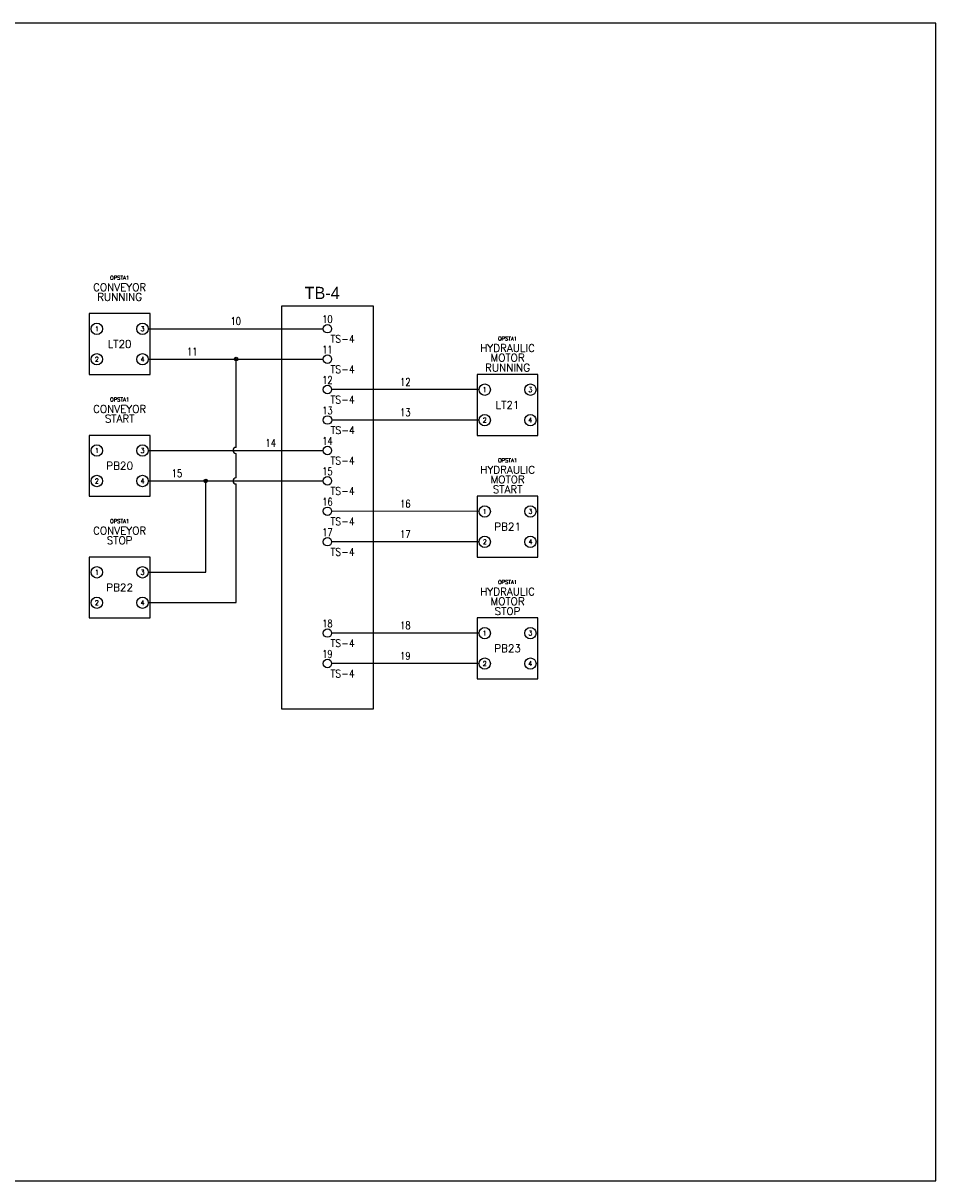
# Model space of a CAD drawing. Header units: inches. Extents: x 0 to 30, y 0 to 19.
# Tile 2 of 2: x 15 to 30, y 0 to 19. Entities that reach past the tile are written whole.
import ezdxf
from ezdxf.enums import TextEntityAlignment as Align

# ---------------------------------------------------------------- set-up
doc = ezdxf.new("R2010")
doc.units = ezdxf.units.IN
doc.header["$MEASUREMENT"] = 0
for name, color, linetype in [('DESC', 1, 'Continuous'), ('LOC', 140, 'Continuous'), ('PSYMS', 7, 'Continuous'), ('SYMS', 7, 'Continuous'), ('TAGS', 30, 'Continuous'), ('TERMS', 6, 'Continuous'), ('WIREFIXED', 6, 'Continuous'), ('WIREREF', 52, 'Continuous'), ('WIRES', 7, 'Continuous')]:
    doc.layers.add(name, color=color, linetype=linetype)
doc.layers.add('Viewports', color=3, linetype='Continuous', plot=False)
doc.styles.add('WD', font='romans.shx')

# ---------------------------------------------------------------- blocks, each defined once
blk = doc.blocks.new('HLT1G_2AD')
for centre in [(-0.414, -0.002), (0.336, -0.002), (-0.414, -0.502), (0.336, -0.502)]:
    blk.add_circle(centre, 0.0937)
at = {"layer": 'PSYMS'}
blk.add_lwpolyline([(-0.539, -0.752), (0.461, -0.752), (0.461, 0.248), (-0.539, 0.248)], close=True, dxfattribs=at)
at = {"style": 'WD'}
for tag, p in [('INST', (-0.039, 0.962)), ('LOC', (-0.039, 0.869))]:
    blk.add_attdef(tag, text='', height=0.0625, rotation=360, dxfattribs=at).set_placement(p, align=Align.TOP_CENTER)
for tag, p in [('DESC1', (-0.039, 0.619)), ('DESC2', (-0.039, 0.46)), ('DESC3', (-0.039, 0.297)), ('TAG1', (-0.039, -0.314))]:
    blk.add_attdef(tag, text='', height=0.125, rotation=360, dxfattribs=at).set_placement(p, align=Align.CENTER)
at = {"linetype": 'Continuous', "style": 'WD'}
for tag, p in [('TERM01', (-0.414, -0.002)), ('TERM03', (0.336, -0.002)), ('TERM02', (-0.414, -0.502)), ('TERM04', (0.336, -0.502))]:
    blk.add_attdef(tag, text='', height=0.0781, rotation=360, dxfattribs=at).set_placement(p, align=Align.MIDDLE)
at = {"style": 'WD', "flags": 1}
for tag, p in [('X4TERM01', (-0.507, -0.002)), ('WDBLKNAM', (-0.039, 0.176)), ('X1TERM03', (0.43, -0.002)), ('X4TERM02', (-0.507, -0.502)), ('X1TERM04', (0.43, -0.502))]:
    blk.add_attdef(tag, p, '', height=0.01, rotation=360, dxfattribs=at)
at = {"linetype": 'Continuous', "style": 'WD', "flags": 9}
blk.add_attdef('ASSYCODE', text='', height=0.01, dxfattribs=at).set_placement((0, 0.087), align=Align.CENTER)
at = {"style": 'WD', "flags": 9}
blk.add_attdef('FAMILY', text='', height=0.01, dxfattribs=at).set_placement((-0.002, 0.152), align=Align.CENTER)
at = {"linetype": 'Continuous', "style": 'WD', "flags": 1}
for tag, p in [('MFG', (0.003, 0.112)), ('CAT', (0.003, 0.131))]:
    blk.add_attdef(tag, text='', height=0.01, dxfattribs=at).set_placement(p, align=Align.MIDDLE)
blk = doc.blocks.new('HLT1R_2B3')
for centre in [(-0.414, -0.002), (0.336, -0.002), (-0.414, -0.502), (0.336, -0.502)]:
    blk.add_circle(centre, 0.0937)
at = {"layer": 'PSYMS'}
blk.add_lwpolyline([(-0.539, -0.752), (0.461, -0.752), (0.461, 0.248), (-0.539, 0.248)], close=True, dxfattribs=at)
at = {"style": 'WD'}
for tag, p in [('INST', (-0.039, 0.962)), ('LOC', (-0.039, 0.869))]:
    blk.add_attdef(tag, text='', height=0.0625, rotation=360, dxfattribs=at).set_placement(p, align=Align.TOP_CENTER)
for tag, p in [('DESC1', (-0.039, 0.619)), ('DESC2', (-0.039, 0.46)), ('DESC3', (-0.039, 0.297)), ('TAG1', (-0.039, -0.314))]:
    blk.add_attdef(tag, text='', height=0.125, rotation=360, dxfattribs=at).set_placement(p, align=Align.CENTER)
at = {"linetype": 'Continuous', "style": 'WD'}
for tag, p in [('TERM01', (-0.414, -0.002)), ('TERM03', (0.336, -0.002)), ('TERM02', (-0.414, -0.502)), ('TERM04', (0.336, -0.502))]:
    blk.add_attdef(tag, text='', height=0.0781, rotation=360, dxfattribs=at).set_placement(p, align=Align.MIDDLE)
at = {"style": 'WD', "flags": 1}
for tag, p in [('X4TERM01', (-0.507, -0.002)), ('WDBLKNAM', (-0.039, 0.176)), ('X1TERM03', (0.43, -0.002)), ('X4TERM02', (-0.507, -0.502)), ('X1TERM04', (0.43, -0.502))]:
    blk.add_attdef(tag, p, '', height=0.01, rotation=360, dxfattribs=at)
at = {"linetype": 'Continuous', "style": 'WD', "flags": 9}
blk.add_attdef('ASSYCODE', text='', height=0.01, dxfattribs=at).set_placement((-0.002, 0.089), align=Align.CENTER)
at = {"style": 'WD', "flags": 9}
blk.add_attdef('FAMILY', text='', height=0.01, dxfattribs=at).set_placement((-0.004, 0.152), align=Align.CENTER)
at = {"linetype": 'Continuous', "style": 'WD', "flags": 1}
for tag, p in [('CAT', (0.001, 0.131)), ('MFG', (0.001, 0.112))]:
    blk.add_attdef(tag, text='', height=0.01, dxfattribs=at).set_placement(p, align=Align.MIDDLE)
blk = doc.blocks.new('HPB11_2BA')
for centre in [(-0.414, -0.002), (0.336, -0.002), (-0.414, -0.502), (0.336, -0.502)]:
    blk.add_circle(centre, 0.0937)
at = {"layer": 'PSYMS'}
blk.add_lwpolyline([(-0.539, -0.752), (0.461, -0.752), (0.461, 0.248), (-0.539, 0.248)], close=True, dxfattribs=at)
at = {"style": 'WD'}
for tag, p in [('INST', (-0.039, 0.962)), ('LOC', (-0.039, 0.869))]:
    blk.add_attdef(tag, text='', height=0.0625, rotation=360, dxfattribs=at).set_placement(p, align=Align.TOP_CENTER)
for tag, p in [('DESC1', (-0.039, 0.619)), ('DESC2', (-0.039, 0.46)), ('DESC3', (-0.039, 0.297)), ('TAG1', (-0.039, -0.314))]:
    blk.add_attdef(tag, text='', height=0.125, rotation=360, dxfattribs=at).set_placement(p, align=Align.CENTER)
at = {"linetype": 'Continuous', "style": 'WD'}
for tag, p in [('TERM01', (-0.414, -0.002)), ('TERM03', (0.336, -0.002)), ('TERM02', (-0.414, -0.502)), ('TERM04', (0.336, -0.502))]:
    blk.add_attdef(tag, text='', height=0.0781, rotation=360, dxfattribs=at).set_placement(p, align=Align.MIDDLE)
at = {"style": 'WD', "flags": 1}
for tag, p in [('X4TERM01', (-0.507, -0.002)), ('WDBLKNAM', (-0.039, 0.176)), ('X1TERM03', (0.43, -0.002)), ('X4TERM02', (-0.507, -0.502)), ('X1TERM04', (0.43, -0.502))]:
    blk.add_attdef(tag, p, '', height=0.01, rotation=360, dxfattribs=at)
at = {"linetype": 'Continuous', "style": 'WD', "flags": 9}
for tag, p in [('ASSYCODE', (-0.006, 0.072)), ('MFG', (-0.008, 0.089)), ('CAT', (-0.006, 0.109))]:
    blk.add_attdef(tag, text='', height=0.01, dxfattribs=at).set_placement(p, align=Align.CENTER)
at = {"style": 'WD'}
for tag, p, flags in [('FAMILY', (-0.031, 0.153), 9), ('CONTACT', (-0.031, 0.136), 1)]:
    blk.add_attdef(tag, p, '', height=0.01, dxfattribs=dict(at, flags=flags))
blk = doc.blocks.new('HPB12_2C0')
for centre in [(-0.414, -0.002), (0.336, -0.002), (-0.414, -0.502), (0.336, -0.502)]:
    blk.add_circle(centre, 0.0937)
at = {"layer": 'PSYMS'}
blk.add_lwpolyline([(-0.539, -0.752), (0.461, -0.752), (0.461, 0.248), (-0.539, 0.248)], close=True, dxfattribs=at)
at = {"style": 'WD'}
for tag, p in [('INST', (-0.039, 0.962)), ('LOC', (-0.039, 0.869))]:
    blk.add_attdef(tag, text='', height=0.0625, rotation=360, dxfattribs=at).set_placement(p, align=Align.TOP_CENTER)
for tag, p in [('DESC1', (-0.039, 0.619)), ('DESC2', (-0.039, 0.46)), ('DESC3', (-0.039, 0.297)), ('TAG1', (-0.039, -0.314))]:
    blk.add_attdef(tag, text='', height=0.125, rotation=360, dxfattribs=at).set_placement(p, align=Align.CENTER)
at = {"linetype": 'Continuous', "style": 'WD'}
for tag, p in [('TERM01', (-0.414, -0.002)), ('TERM03', (0.336, -0.002)), ('TERM02', (-0.414, -0.502)), ('TERM04', (0.336, -0.502))]:
    blk.add_attdef(tag, text='', height=0.0781, rotation=360, dxfattribs=at).set_placement(p, align=Align.MIDDLE)
at = {"style": 'WD', "flags": 1}
for tag, p in [('X4TERM01', (-0.507, -0.002)), ('WDBLKNAM', (-0.039, 0.176)), ('X1TERM03', (0.43, -0.002)), ('X4TERM02', (-0.507, -0.502)), ('X1TERM04', (0.43, -0.502))]:
    blk.add_attdef(tag, p, '', height=0.01, rotation=360, dxfattribs=at)
at = {"linetype": 'Continuous', "style": 'WD', "flags": 9}
for tag, p in [('ASSYCODE', (-0.011, 0.078)), ('CAT', (-0.011, 0.112)), ('MFG', (-0.011, 0.095))]:
    blk.add_attdef(tag, text='', height=0.01, dxfattribs=at).set_placement(p, align=Align.CENTER)
at = {"style": 'WD', "flags": 9}
for tag, p in [('FAMILY', (-0.032, 0.153)), ('CONTACT', (-0.032, 0.137))]:
    blk.add_attdef(tag, p, '', height=0.01, dxfattribs=at)
blk = doc.blocks.new('HT0W02')
blk.add_circle((0, 0), 0.0699)
at = {"style": 'WD'}
for tag, p, width in [('INST', (0.062, 0.42), 0.7), ('LOC', (0.062, 0.25), 0.7), ('DESC1', (0.053, -0.385), 0.8)]:
    blk.add_attdef(tag, p, '', height=0.125, dxfattribs=dict(at, width=width))
at = {"linetype": 'Continuous', "style": 'WD', "width": 0.8, "flags": 8}
blk.add_attdef('WIRENO', text='', height=0.125, dxfattribs=at).set_placement((0, 0.094), align=Align.CENTER)
at = {"style": 'WD', "flags": 1}
for tag, p, height in [('X4TERM01', (-0.07, 0), 0.0125), ('X4TERMDESC01', (-0.055, -0.023), 0.025), ('X2TERMDESC01', (-0.006, 0.029), 0.025), ('X2TERM01', (0, 0.07), 0.0125), ('STRIPSEQ', (0, 0), 0.00125), ('X1TERMDESC01', (0.039, -0.003), 0.025), ('X1TERM01', (0.07, 0), 0.0125), ('LINKTERM', (0, -0.002), 0.00125), ('X8TERM01', (0, -0.07), 0.0125), ('X8TERMDESC01', (0, -0.054), 0.025)]:
    blk.add_attdef(tag, p, '', height=height, dxfattribs=at)
at = {"linetype": 'Continuous', "style": 'WD'}
for tag, p, height, width, flags in [('TAGSTRIP', (0.053, -0.229), 0.125, 0.9, 8), ('CAT', (0.213, -0.406), 0.109, 0.8, 1), ('DESC2', (0.053, -0.541), 0.125, 0.8, 8), ('DESC3', (0.053, -0.698), 0.125, 0.8, 8)]:
    blk.add_attdef(tag, p, '', height=height, dxfattribs=dict(at, width=width, flags=flags))
at = {"linetype": 'Continuous', "style": 'WD', "width": 0.8, "flags": 1}
blk.add_attdef('MFG', text='', height=0.109, dxfattribs=at).set_placement((0.088, -0.406), align=Align.RIGHT)
at = {"style": 'WD', "width": 0.7, "flags": 1}
blk.add_attdef('ASSYCODE', (0.062, -0.281), '', height=0.01, dxfattribs=at)
blk = doc.blocks.new('WD_WNH')
at = {"linetype": 'Continuous', "style": 'WD', "width": 0.8}
blk.add_attdef('WIRENO', text='', height=0.125, dxfattribs=at).set_placement((0, 0.062), align=Align.CENTER)
at = {"style": 'WD', "flags": 1}
for tag, p in [('W01USER', (0, 0.078)), ('W02USER', (0, 0.07)), ('W03USER', (0, 0.062)), ('W04USER', (0, 0.055)), ('W05USER', (0, 0.047)), ('W06USER', (0, 0.039)), ('W07USER', (0, 0.031)), ('W08USER', (0, 0.023)), ('W09USER', (0, 0.016)), ('W10USER', (0, 0.008))]:
    blk.add_attdef(tag, text='', height=0.005, dxfattribs=at).set_placement(p, align=Align.CENTER)
blk = doc.blocks.new('WDDOT')
for radius in [0.03, 0.0187, 0.00929]:
    blk.add_circle((0, 0), radius)

msp = doc.modelspace()

# ---------------------------------------------------------------- linework, layer by layer
msp.add_lwpolyline([(19.25, 14.375), (20.75, 14.375), (20.75, 7.75), (19.25, 7.75)], close=True)
at = {"layer": 'Viewports'}
msp.add_lwpolyline([(0, 0), (30, 0), (30, 19.02), (0, 19.02)], close=True, dxfattribs=at)
at = {"layer": 'WIRES'}
for p, q in [((17.055, 13.998), (19.93, 14)), ((17.055, 13.498), (18.5, 13.5)), ((18.5, 13.5), (19.93, 13.5)), ((18.5, 12.05), (18.5, 13.5)), ((22.493, 13), (20.07, 13)), ((22.493, 12.5), (20.07, 12.5)), ((17.055, 11.998), (19.93, 12)), ((18.5, 11.55), (18.5, 11.95)), ((17.055, 11.498), (18, 11.5)), ((18, 11.5), (19.93, 11.5)), ((18, 10), (18, 11.5)), ((18.5, 9.5), (18.5, 11.45)), ((22.493, 10.998), (20.07, 11)), ((22.493, 10.498), (20.07, 10.5)), ((17.055, 10), (18, 10)), ((17.055, 9.5), (18.5, 9.5)), ((22.493, 9), (20.07, 9)), ((22.493, 8.5), (20.07, 8.5))]:
    msp.add_line(p, q, dxfattribs=at)
for centre in [(18.5, 12), (18.5, 11.5)]:
    msp.add_arc(centre, 0.05, 90, 270, dxfattribs=at)

# ---------------------------------------------------------------- block references
at = {"layer": 'SYMS'}
ref = msp.add_blockref('HLT1G_2AD', (16.625, 14), dxfattribs=at)
ref.add_attrib('TERM01', '1', dxfattribs={"layer": 'TERMS', "linetype": 'Continuous', "height": 0.0781, "rotation": 360, "style": 'WD'}).set_placement((16.211, 13.998), align=Align.MIDDLE)
ref.add_attrib('TERM02', '2', dxfattribs={"layer": 'TERMS', "linetype": 'Continuous', "height": 0.0781, "rotation": 360, "style": 'WD'}).set_placement((16.211, 13.498), align=Align.MIDDLE)
ref.add_attrib('TERM03', '3', dxfattribs={"layer": 'TERMS', "linetype": 'Continuous', "height": 0.0781, "rotation": 360, "style": 'WD'}).set_placement((16.961, 13.998), align=Align.MIDDLE)
ref.add_attrib('TERM04', '4', dxfattribs={"layer": 'TERMS', "linetype": 'Continuous', "height": 0.0781, "rotation": 360, "style": 'WD'}).set_placement((16.961, 13.498), align=Align.MIDDLE)
ref.add_attrib('TAG1', 'LT20', dxfattribs={"layer": 'TAGS', "height": 0.125, "rotation": 360, "style": 'WD'}).set_placement((16.586, 13.686), align=Align.CENTER)
ref.add_attrib('DESC2', 'RUNNING', dxfattribs={"layer": 'DESC', "height": 0.125, "rotation": 360, "style": 'WD'}).set_placement((16.586, 14.46), align=Align.CENTER)
ref.add_attrib('DESC1', 'CONVEYOR', dxfattribs={"layer": 'DESC', "height": 0.125, "rotation": 360, "style": 'WD'}).set_placement((16.586, 14.619), align=Align.CENTER)
ref.add_attrib('LOC', 'OPSTA1', dxfattribs={"layer": 'LOC', "height": 0.0625, "rotation": 360, "style": 'WD'}).set_placement((16.586, 14.869), align=Align.TOP_CENTER)
ref = msp.add_blockref('HT0W02', (20, 14), dxfattribs=dict(at, rotation=359.9999992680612))
ref.add_attrib('WIRENO', '10', dxfattribs={"layer": 'WIREREF', "linetype": 'Continuous', "height": 0.125, "rotation": 360, "style": 'WD', "width": 0.8, "flags": 8}).set_placement((20, 14.094), align=Align.CENTER)
ref.add_attrib('TAGSTRIP', 'TS-4', (20.053, 13.771), dxfattribs={"layer": 'TAGS', "linetype": 'Continuous', "height": 0.125, "rotation": 360, "style": 'WD', "width": 0.9, "flags": 8})
ref = msp.add_blockref('HT0W02', (20, 13.5), dxfattribs=dict(at, rotation=359.9999992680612))
ref.add_attrib('WIRENO', '11', dxfattribs={"layer": 'WIREREF', "linetype": 'Continuous', "height": 0.125, "rotation": 360, "style": 'WD', "width": 0.8, "flags": 8}).set_placement((20, 13.594), align=Align.CENTER)
ref.add_attrib('TAGSTRIP', 'TS-4', (20.053, 13.271), dxfattribs={"layer": 'TAGS', "linetype": 'Continuous', "height": 0.125, "rotation": 360, "style": 'WD', "width": 0.9, "flags": 8})
ref = msp.add_blockref('HLT1R_2B3', (23, 13), dxfattribs=at)
ref.add_attrib('TERM01', '1', dxfattribs={"layer": 'TERMS', "linetype": 'Continuous', "height": 0.0781, "rotation": 360, "style": 'WD'}).set_placement((22.586, 12.998), align=Align.MIDDLE)
ref.add_attrib('TERM02', '2', dxfattribs={"layer": 'TERMS', "linetype": 'Continuous', "height": 0.0781, "rotation": 360, "style": 'WD'}).set_placement((22.586, 12.498), align=Align.MIDDLE)
ref.add_attrib('TERM03', '3', dxfattribs={"layer": 'TERMS', "linetype": 'Continuous', "height": 0.0781, "rotation": 360, "style": 'WD'}).set_placement((23.336, 12.998), align=Align.MIDDLE)
ref.add_attrib('TERM04', '4', dxfattribs={"layer": 'TERMS', "linetype": 'Continuous', "height": 0.0781, "rotation": 360, "style": 'WD'}).set_placement((23.336, 12.498), align=Align.MIDDLE)
ref.add_attrib('TAG1', 'LT21', dxfattribs={"layer": 'TAGS', "height": 0.125, "rotation": 360, "style": 'WD'}).set_placement((22.961, 12.686), align=Align.CENTER)
ref.add_attrib('DESC3', 'RUNNING', dxfattribs={"layer": 'DESC', "height": 0.125, "rotation": 360, "style": 'WD'}).set_placement((22.961, 13.297), align=Align.CENTER)
ref.add_attrib('DESC2', 'MOTOR', dxfattribs={"layer": 'DESC', "height": 0.125, "rotation": 360, "style": 'WD'}).set_placement((22.961, 13.46), align=Align.CENTER)
ref.add_attrib('DESC1', 'HYDRAULIC', dxfattribs={"layer": 'DESC', "height": 0.125, "rotation": 360, "style": 'WD'}).set_placement((22.961, 13.619), align=Align.CENTER)
ref.add_attrib('LOC', 'OPSTA1', dxfattribs={"layer": 'LOC', "height": 0.0625, "rotation": 360, "style": 'WD'}).set_placement((22.961, 13.869), align=Align.TOP_CENTER)
at = {"layer": 'SYMS', "rotation": 359.9999992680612}
for p in [(18.5, 13.5), (18, 11.5)]:
    msp.add_blockref('WDDOT', p, dxfattribs=at)
at = {"layer": 'SYMS'}
ref = msp.add_blockref('HT0W02', (20, 13), dxfattribs=dict(at, rotation=359.9999992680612))
ref.add_attrib('WIRENO', '12', dxfattribs={"layer": 'WIREREF', "linetype": 'Continuous', "height": 0.125, "rotation": 360, "style": 'WD', "width": 0.8, "flags": 8}).set_placement((20, 13.094), align=Align.CENTER)
ref.add_attrib('TAGSTRIP', 'TS-4', (20.053, 12.771), dxfattribs={"layer": 'TAGS', "linetype": 'Continuous', "height": 0.125, "rotation": 360, "style": 'WD', "width": 0.9, "flags": 8})
ref = msp.add_blockref('HPB11_2BA', (16.625, 12), dxfattribs=at)
ref.add_attrib('TERM01', '1', dxfattribs={"layer": 'TERMS', "linetype": 'Continuous', "height": 0.0781, "rotation": 360, "style": 'WD'}).set_placement((16.211, 11.998), align=Align.MIDDLE)
ref.add_attrib('TERM02', '2', dxfattribs={"layer": 'TERMS', "linetype": 'Continuous', "height": 0.0781, "rotation": 360, "style": 'WD'}).set_placement((16.211, 11.498), align=Align.MIDDLE)
ref.add_attrib('TERM03', '3', dxfattribs={"layer": 'TERMS', "linetype": 'Continuous', "height": 0.0781, "rotation": 360, "style": 'WD'}).set_placement((16.961, 11.998), align=Align.MIDDLE)
ref.add_attrib('TERM04', '4', dxfattribs={"layer": 'TERMS', "linetype": 'Continuous', "height": 0.0781, "rotation": 360, "style": 'WD'}).set_placement((16.961, 11.498), align=Align.MIDDLE)
ref.add_attrib('TAG1', 'PB20', dxfattribs={"layer": 'TAGS', "height": 0.125, "rotation": 360, "style": 'WD'}).set_placement((16.586, 11.686), align=Align.CENTER)
ref.add_attrib('DESC2', 'START', dxfattribs={"layer": 'DESC', "height": 0.125, "rotation": 360, "style": 'WD'}).set_placement((16.586, 12.46), align=Align.CENTER)
ref.add_attrib('DESC1', 'CONVEYOR', dxfattribs={"layer": 'DESC', "height": 0.125, "rotation": 360, "style": 'WD'}).set_placement((16.586, 12.619), align=Align.CENTER)
ref.add_attrib('LOC', 'OPSTA1', dxfattribs={"layer": 'LOC', "height": 0.0625, "rotation": 360, "style": 'WD'}).set_placement((16.586, 12.869), align=Align.TOP_CENTER)
ref = msp.add_blockref('HT0W02', (20.001, 12.5), dxfattribs=dict(at, rotation=359.9999992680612))
ref.add_attrib('WIRENO', '13', dxfattribs={"layer": 'WIREREF', "linetype": 'Continuous', "height": 0.125, "rotation": 360, "style": 'WD', "width": 0.8, "flags": 8}).set_placement((20.001, 12.594), align=Align.CENTER)
ref.add_attrib('TAGSTRIP', 'TS-4', (20.054, 12.271), dxfattribs={"layer": 'TAGS', "linetype": 'Continuous', "height": 0.125, "rotation": 360, "style": 'WD', "width": 0.9, "flags": 8})
ref = msp.add_blockref('HT0W02', (20, 12), dxfattribs=dict(at, rotation=359.9999992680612))
ref.add_attrib('WIRENO', '14', dxfattribs={"layer": 'WIREREF', "linetype": 'Continuous', "height": 0.125, "rotation": 360, "style": 'WD', "width": 0.8, "flags": 8}).set_placement((20, 12.094), align=Align.CENTER)
ref.add_attrib('TAGSTRIP', 'TS-4', (20.053, 11.771), dxfattribs={"layer": 'TAGS', "linetype": 'Continuous', "height": 0.125, "rotation": 360, "style": 'WD', "width": 0.9, "flags": 8})
ref = msp.add_blockref('HPB11_2BA', (23, 11), dxfattribs=at)
ref.add_attrib('TERM01', '1', dxfattribs={"layer": 'TERMS', "linetype": 'Continuous', "height": 0.0781, "rotation": 360, "style": 'WD'}).set_placement((22.587, 10.998), align=Align.MIDDLE)
ref.add_attrib('TERM02', '2', dxfattribs={"layer": 'TERMS', "linetype": 'Continuous', "height": 0.0781, "rotation": 360, "style": 'WD'}).set_placement((22.587, 10.498), align=Align.MIDDLE)
ref.add_attrib('TERM03', '3', dxfattribs={"layer": 'TERMS', "linetype": 'Continuous', "height": 0.0781, "rotation": 360, "style": 'WD'}).set_placement((23.337, 10.998), align=Align.MIDDLE)
ref.add_attrib('TERM04', '4', dxfattribs={"layer": 'TERMS', "linetype": 'Continuous', "height": 0.0781, "rotation": 360, "style": 'WD'}).set_placement((23.337, 10.498), align=Align.MIDDLE)
ref.add_attrib('TAG1', 'PB21', dxfattribs={"layer": 'TAGS', "height": 0.125, "rotation": 360, "style": 'WD'}).set_placement((22.962, 10.686), align=Align.CENTER)
ref.add_attrib('DESC3', 'START', dxfattribs={"layer": 'DESC', "height": 0.125, "rotation": 360, "style": 'WD'}).set_placement((22.962, 11.297), align=Align.CENTER)
ref.add_attrib('DESC2', 'MOTOR', dxfattribs={"layer": 'DESC', "height": 0.125, "rotation": 360, "style": 'WD'}).set_placement((22.962, 11.46), align=Align.CENTER)
ref.add_attrib('DESC1', 'HYDRAULIC', dxfattribs={"layer": 'DESC', "height": 0.125, "rotation": 360, "style": 'WD'}).set_placement((22.962, 11.619), align=Align.CENTER)
ref.add_attrib('LOC', 'OPSTA1', dxfattribs={"layer": 'LOC', "height": 0.0625, "rotation": 360, "style": 'WD'}).set_placement((22.962, 11.869), align=Align.TOP_CENTER)
ref = msp.add_blockref('HT0W02', (20, 11.5), dxfattribs=dict(at, rotation=359.9999992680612))
ref.add_attrib('WIRENO', '15', dxfattribs={"layer": 'WIREREF', "linetype": 'Continuous', "height": 0.125, "rotation": 360, "style": 'WD', "width": 0.8, "flags": 8}).set_placement((20, 11.594), align=Align.CENTER)
ref.add_attrib('TAGSTRIP', 'TS-4', (20.053, 11.271), dxfattribs={"layer": 'TAGS', "linetype": 'Continuous', "height": 0.125, "rotation": 360, "style": 'WD', "width": 0.9, "flags": 8})
ref = msp.add_blockref('HT0W02', (20, 11), dxfattribs=dict(at, rotation=359.9999992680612))
ref.add_attrib('WIRENO', '16', dxfattribs={"layer": 'WIREREF', "linetype": 'Continuous', "height": 0.125, "rotation": 360, "style": 'WD', "width": 0.8, "flags": 8}).set_placement((20, 11.094), align=Align.CENTER)
ref.add_attrib('TAGSTRIP', 'TS-4', (20.053, 10.771), dxfattribs={"layer": 'TAGS', "linetype": 'Continuous', "height": 0.125, "rotation": 360, "style": 'WD', "width": 0.9, "flags": 8})
ref = msp.add_blockref('HPB12_2C0', (16.625, 10), dxfattribs=at)
ref.add_attrib('TERM01', '1', dxfattribs={"layer": 'TERMS', "linetype": 'Continuous', "height": 0.0781, "rotation": 360, "style": 'WD'}).set_placement((16.211, 9.998), align=Align.MIDDLE)
ref.add_attrib('TERM02', '2', dxfattribs={"layer": 'TERMS', "linetype": 'Continuous', "height": 0.0781, "rotation": 360, "style": 'WD'}).set_placement((16.211, 9.498), align=Align.MIDDLE)
ref.add_attrib('TERM03', '3', dxfattribs={"layer": 'TERMS', "linetype": 'Continuous', "height": 0.0781, "rotation": 360, "style": 'WD'}).set_placement((16.961, 9.998), align=Align.MIDDLE)
ref.add_attrib('TERM04', '4', dxfattribs={"layer": 'TERMS', "linetype": 'Continuous', "height": 0.0781, "rotation": 360, "style": 'WD'}).set_placement((16.961, 9.498), align=Align.MIDDLE)
ref.add_attrib('TAG1', 'PB22', dxfattribs={"layer": 'TAGS', "height": 0.125, "rotation": 360, "style": 'WD'}).set_placement((16.586, 9.686), align=Align.CENTER)
ref.add_attrib('DESC2', 'STOP', dxfattribs={"layer": 'DESC', "height": 0.125, "rotation": 360, "style": 'WD'}).set_placement((16.586, 10.46), align=Align.CENTER)
ref.add_attrib('DESC1', 'CONVEYOR', dxfattribs={"layer": 'DESC', "height": 0.125, "rotation": 360, "style": 'WD'}).set_placement((16.586, 10.619), align=Align.CENTER)
ref.add_attrib('LOC', 'OPSTA1', dxfattribs={"layer": 'LOC', "height": 0.0625, "rotation": 360, "style": 'WD'}).set_placement((16.586, 10.869), align=Align.TOP_CENTER)
ref = msp.add_blockref('HT0W02', (20, 10.5), dxfattribs=dict(at, rotation=359.9999992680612))
ref.add_attrib('WIRENO', '17', dxfattribs={"layer": 'WIREREF', "linetype": 'Continuous', "height": 0.125, "rotation": 360, "style": 'WD', "width": 0.8, "flags": 8}).set_placement((20, 10.594), align=Align.CENTER)
ref.add_attrib('TAGSTRIP', 'TS-4', (20.053, 10.271), dxfattribs={"layer": 'TAGS', "linetype": 'Continuous', "height": 0.125, "rotation": 360, "style": 'WD', "width": 0.9, "flags": 8})
ref = msp.add_blockref('HPB12_2C0', (23, 9), dxfattribs=at)
ref.add_attrib('TERM01', '1', dxfattribs={"layer": 'TERMS', "linetype": 'Continuous', "height": 0.0781, "rotation": 360, "style": 'WD'}).set_placement((22.586, 8.998), align=Align.MIDDLE)
ref.add_attrib('TERM02', '2', dxfattribs={"layer": 'TERMS', "linetype": 'Continuous', "height": 0.0781, "rotation": 360, "style": 'WD'}).set_placement((22.586, 8.498), align=Align.MIDDLE)
ref.add_attrib('TERM03', '3', dxfattribs={"layer": 'TERMS', "linetype": 'Continuous', "height": 0.0781, "rotation": 360, "style": 'WD'}).set_placement((23.336, 8.998), align=Align.MIDDLE)
ref.add_attrib('TERM04', '4', dxfattribs={"layer": 'TERMS', "linetype": 'Continuous', "height": 0.0781, "rotation": 360, "style": 'WD'}).set_placement((23.336, 8.498), align=Align.MIDDLE)
ref.add_attrib('TAG1', 'PB23', dxfattribs={"layer": 'TAGS', "height": 0.125, "rotation": 360, "style": 'WD'}).set_placement((22.961, 8.686), align=Align.CENTER)
ref.add_attrib('DESC3', 'STOP', dxfattribs={"layer": 'DESC', "height": 0.125, "rotation": 360, "style": 'WD'}).set_placement((22.961, 9.297), align=Align.CENTER)
ref.add_attrib('DESC2', 'MOTOR', dxfattribs={"layer": 'DESC', "height": 0.125, "rotation": 360, "style": 'WD'}).set_placement((22.961, 9.46), align=Align.CENTER)
ref.add_attrib('DESC1', 'HYDRAULIC', dxfattribs={"layer": 'DESC', "height": 0.125, "rotation": 360, "style": 'WD'}).set_placement((22.961, 9.619), align=Align.CENTER)
ref.add_attrib('LOC', 'OPSTA1', dxfattribs={"layer": 'LOC', "height": 0.0625, "rotation": 360, "style": 'WD'}).set_placement((22.961, 9.869), align=Align.TOP_CENTER)
ref = msp.add_blockref('HT0W02', (20, 9), dxfattribs=dict(at, rotation=359.9999992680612))
ref.add_attrib('WIRENO', '18', dxfattribs={"layer": 'WIREREF', "linetype": 'Continuous', "height": 0.125, "rotation": 360, "style": 'WD', "width": 0.8, "flags": 8}).set_placement((20, 9.094), align=Align.CENTER)
ref.add_attrib('TAGSTRIP', 'TS-4', (20.053, 8.771), dxfattribs={"layer": 'TAGS', "linetype": 'Continuous', "height": 0.125, "rotation": 360, "style": 'WD', "width": 0.9, "flags": 8})
ref = msp.add_blockref('HT0W02', (20, 8.5), dxfattribs=dict(at, rotation=359.9999992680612))
ref.add_attrib('WIRENO', '19', dxfattribs={"layer": 'WIREREF', "linetype": 'Continuous', "height": 0.125, "rotation": 360, "style": 'WD', "width": 0.8, "flags": 8}).set_placement((20, 8.594), align=Align.CENTER)
ref.add_attrib('TAGSTRIP', 'TS-4', (20.053, 8.271), dxfattribs={"layer": 'TAGS', "linetype": 'Continuous', "height": 0.125, "rotation": 360, "style": 'WD', "width": 0.9, "flags": 8})
at = {"layer": 'WIREFIXED'}
ref = msp.add_blockref('WD_WNH', (18.493, 13.999), dxfattribs=dict(at, rotation=359.9999992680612))
ref.add_attrib('WIRENOF', '10', dxfattribs={"linetype": 'Continuous', "height": 0.125, "rotation": 360, "style": 'WD', "width": 0.8}).set_placement((18.493, 14.062), align=Align.CENTER)
ref = msp.add_blockref('WD_WNH', (17.778, 13.499), dxfattribs=dict(at, rotation=359.9999992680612))
ref.add_attrib('WIRENOF', '11', dxfattribs={"linetype": 'Continuous', "height": 0.125, "rotation": 360, "style": 'WD', "width": 0.8}).set_placement((17.778, 13.562), align=Align.CENTER)
ref = msp.add_blockref('WD_WNH', (21.281, 13), dxfattribs=dict(at, rotation=359.9999992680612))
ref.add_attrib('WIRENOF', '12', dxfattribs={"linetype": 'Continuous', "height": 0.125, "rotation": 360, "style": 'WD', "width": 0.8}).set_placement((21.281, 13.063), align=Align.CENTER)
ref = msp.add_blockref('WD_WNH', (21.281, 12.5), dxfattribs=dict(at, rotation=359.9999992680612))
ref.add_attrib('WIRENOF', '13', dxfattribs={"linetype": 'Continuous', "height": 0.125, "rotation": 360, "style": 'WD', "width": 0.8}).set_placement((21.281, 12.563), align=Align.CENTER)
ref = msp.add_blockref('WD_WNH', (19.068, 11.999), dxfattribs=dict(at, rotation=359.9999992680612))
ref.add_attrib('WIRENOF', '14', dxfattribs={"linetype": 'Continuous', "height": 0.125, "rotation": 360, "style": 'WD', "width": 0.8}).set_placement((19.068, 12.062), align=Align.CENTER)
ref = msp.add_blockref('WD_WNH', (17.528, 11.499), dxfattribs=dict(at, rotation=359.9999992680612))
ref.add_attrib('WIRENOF', '15', dxfattribs={"linetype": 'Continuous', "height": 0.125, "rotation": 360, "style": 'WD', "width": 0.8}).set_placement((17.528, 11.562), align=Align.CENTER)
ref = msp.add_blockref('WD_WNH', (21.281, 10.999), dxfattribs=dict(at, rotation=359.9999992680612))
ref.add_attrib('WIRENOF', '16', dxfattribs={"linetype": 'Continuous', "height": 0.125, "rotation": 360, "style": 'WD', "width": 0.8}).set_placement((21.281, 11.062), align=Align.CENTER)
ref = msp.add_blockref('WD_WNH', (21.281, 10.499), dxfattribs=dict(at, rotation=359.9999992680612))
ref.add_attrib('WIRENOF', '17', dxfattribs={"linetype": 'Continuous', "height": 0.125, "rotation": 360, "style": 'WD', "width": 0.8}).set_placement((21.281, 10.562), align=Align.CENTER)
ref = msp.add_blockref('WD_WNH', (21.281, 9), dxfattribs=dict(at, rotation=359.9999992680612))
ref.add_attrib('WIRENOF', '18', dxfattribs={"linetype": 'Continuous', "height": 0.125, "rotation": 360, "style": 'WD', "width": 0.8}).set_placement((21.281, 9.063), align=Align.CENTER)
ref = msp.add_blockref('WD_WNH', (21.281, 8.5), dxfattribs=dict(at, rotation=359.9999992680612))
ref.add_attrib('WIRENOF', '19', dxfattribs={"linetype": 'Continuous', "height": 0.125, "rotation": 360, "style": 'WD', "width": 0.8}).set_placement((21.281, 8.563), align=Align.CENTER)

# ---------------------------------------------------------------- texts
at = {"insert": (19.625, 14.688), "char_height": 0.2, "width": 1.375, "attachment_point": 1, "rotation": 360}
msp.add_mtext('TB-4', dxfattribs=at)

doc.saveas('drawing.dxf')
